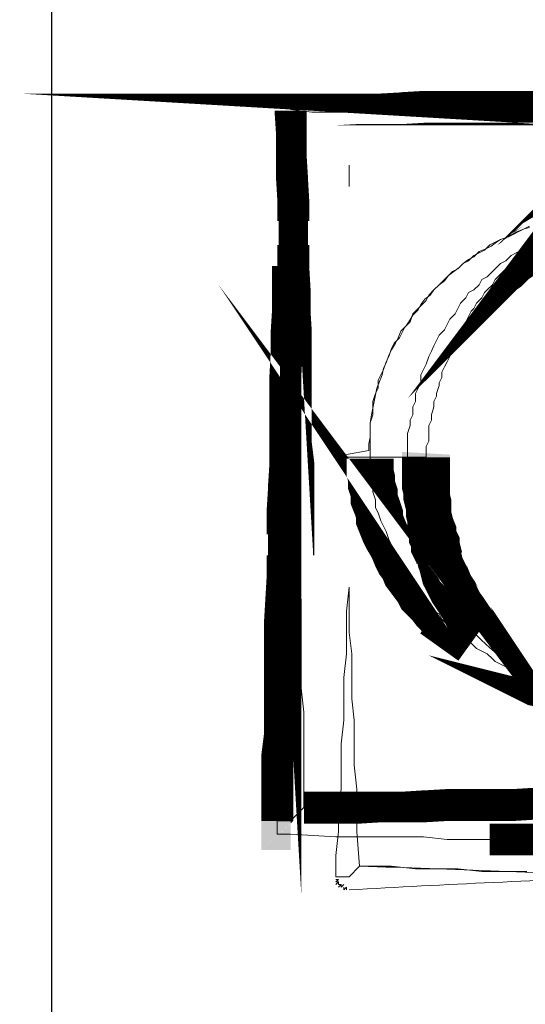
# Model space of a CAD drawing. Header units: millimetres. Extents: x -1194 to 5506, y 19372 to 25312.
# Tile 5 of 11: x 4364 to 4446, y 19744 to 19902. Entities that reach past the tile are written whole.
import ezdxf

# ---------------------------------------------------------------- set-up
doc = ezdxf.new("R2010")
doc.units = ezdxf.units.MM
doc.layers.add('PDF_A-TABELKA', color=7, linetype='Continuous')
doc.layers.add('SQ_TAB TEKST', color=8, linetype='Continuous', lineweight=0)

# ---------------------------------------------------------------- blocks, each defined once
blk = doc.blocks.new('tabelka')
at = {"layer": 'PDF_A-TABELKA', "lineweight": 25}
for points in [[(26628.50208058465, -28113.82220847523), (26628.50208058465, -27397.28164136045), (25541.97586470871, -27397.28164136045), (25541.97586470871, -28113.82220847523)], [(25541.97586470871, -27397.28164136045), (25541.97586470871, -28019.86922507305)], [(25599.09415145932, -27705.03838041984), (25599.09415145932, -27705.03838041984)]]:
    blk.add_lwpolyline(points, dxfattribs=at)
at = {"layer": 'PDF_A-TABELKA', "lineweight": 0}
for points, format in [([(25580.33889312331, -27648.98573334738, 5.115070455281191, 5.115070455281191, 0), (25580.33889312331, -27652.60890825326, 4.688814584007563, 4.688814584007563, 0), (25580.55202105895, -27656.0189552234, 5.115070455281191, 5.115070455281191, 0), (25580.55202105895, -27659.64213012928, 5.115070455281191, 5.115070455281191, 0), (25580.76514899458, -27663.26530503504, 5.115070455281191, 5.115070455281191, 0), (25580.76514899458, -27666.67535200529, 4.688814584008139, 4.688814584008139, 0), (25580.76514899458, -27670.5116548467, 5.115070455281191, 5.115070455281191, 0), (25580.76514899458, -27673.92170181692, 5.115070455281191, 5.115070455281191, 0), (25580.97827693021, -27677.54487672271, 5.115070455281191, 5.115070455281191, 0), (25580.97827693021, -27681.16805162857, 5.115070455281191, 5.115070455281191, 0), (25581.19140486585, -27684.57809859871, 5.115070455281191, 5.115070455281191, 0), (25581.19140486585, -27687.98814556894, 5.075571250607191, 5.075571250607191, 0), (25581.19140486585, -27691.82444841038, 5.115070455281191, 5.115070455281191, 0), (25581.19140486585, -27695.23449538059, 5.115070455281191, 5.115070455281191, 0), (25581.19140486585, -27699.07079822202, 5.115070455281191, 5.115070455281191, 0), (25581.19140486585, -27702.48084519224, 5.115070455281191, 5.115070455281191, 0), (25581.61766073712, -27705.8908921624, 5.115070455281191, 5.115070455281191, 0), (25581.61766073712, -27709.72719500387, 5.115070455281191, 5.115070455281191, 0), (25581.61766073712, -27713.13724197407, 5.115070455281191, 5.115070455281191, 0), (25581.61766073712, -27716.97354481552, 5.115070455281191, 5.115070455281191, 0), (25581.61766073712, -27720.38359178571, 4.688814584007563, 4.688814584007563, 0), (25581.61766073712, -27723.79363875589, 5.115070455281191, 5.115070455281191, 0), (25581.83078867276, -27727.41681366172, 5.115070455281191, 5.115070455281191, 0), (25582.04391660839, -27731.03998856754, 0, 0, 0), (25582.04391660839, -27734.45003553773, 0, 0, 0), (25582.04391660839, -27738.28633837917, 0, 0, 0), (25582.04391660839, -27741.69638534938, 0, 0, 0), (25582.25704454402, -27745.31956025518, 0, 0, 0), (25582.25704454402, -27748.94273516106, 0, 0, 0), (25582.47017247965, -27752.35278213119, 0, 0, 0), (25582.47017247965, -27755.97595703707, 0, 0, 0), (25582.47017247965, -27760.87789955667, 5.115070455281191, 5.115070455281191, 0), (25587.58524293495, -27760.87789955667, 5.115070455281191, 5.115070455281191, 0), (25590.99528990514, -27760.87789955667, 5.115070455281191, 5.115070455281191, 0), (25594.8315927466, -27760.87789955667, 4.688814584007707, 4.688814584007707, 0), (25598.24163971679, -27760.66477162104, 5.115070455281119, 5.115070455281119, 0), (25601.86481462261, -27760.66477162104, 5.115070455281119, 5.115070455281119, 0), (25605.48798952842, -27760.4516436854, 5.115070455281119, 5.115070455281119, 0), (25608.89803649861, -27760.4516436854, 5.115070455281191, 5.115070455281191, 0), (25612.30808346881, -27760.4516436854, 5.115070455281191, 5.115070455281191, 0), (25616.14438631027, -27760.4516436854, 5.115070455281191, 5.115070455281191, 0), (25619.55443328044, -27760.23851574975, 5.115070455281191, 5.115070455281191, 0), (25623.39073612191, -27760.02538781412, 5.115070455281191, 5.115070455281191, 0)], "xyseb"), ([(25623.39073612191, -27649.62511715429, 4.688814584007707, 4.688814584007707, 0), (25619.55443328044, -27649.62511715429, 5.115070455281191, 5.115070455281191, 0), (25616.14438631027, -27649.62511715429, 5.115070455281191, 5.115070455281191, 0), (25612.30808346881, -27649.62511715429, 5.115070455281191, 5.115070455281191, 0), (25608.89803649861, -27649.62511715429, 0, 0, 0), (25605.48798952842, -27649.41198921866, 0, 0, 0), (25601.86481462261, -27649.41198921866, 0, 0, 0), (25598.24163971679, -27649.19886128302, 0, 0, 0), (25594.8315927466, -27649.19886128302, 0, 0, 0), (25590.99528990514, -27649.19886128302, 0, 0, 0), (25587.58524293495, -27649.19886128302, 0, 0, 0), (25583.96206802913, -27648.98573334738, 0, 0, 0), (25580.33889312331, -27648.77260541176, 5.115070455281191, 5.115070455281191, 0), (25583.96206802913, -27648.77260541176, 5.115070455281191, 5.115070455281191, 0), (25587.58524293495, -27648.77260541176, 5.115070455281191, 5.115070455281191, 0), (25590.99528990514, -27648.77260541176, 4.688814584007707, 4.688814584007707, 0), (25594.8315927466, -27648.55947747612, 5.115070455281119, 5.115070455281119, 0), (25598.24163971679, -27648.55947747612, 5.115070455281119, 5.115070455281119, 0), (25601.86481462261, -27648.34634954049, 5.115070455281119, 5.115070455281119, 0), (25605.48798952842, -27648.34634954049, 5.115070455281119, 5.115070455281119, 0), (25608.89803649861, -27648.34634954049, 5.115070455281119, 5.115070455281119, 0), (25612.30808346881, -27648.34634954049, 5.083785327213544, 5.083785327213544, 0), (25616.14438631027, -27648.34634954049, 5.115070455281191, 5.115070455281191, 0), (25619.55443328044, -27648.34634954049, 5.115070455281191, 5.115070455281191, 0), (25623.39073612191, -27647.92009366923, 5.115070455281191, 5.115070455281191, 0)], "xyseb"), ([(25578.20761376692, -27763.00917891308, 5.115070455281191, 5.115070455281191, 0), (25578.20761376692, -27759.59913194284, 5.115070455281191, 5.115070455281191, 0), (25578.20761376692, -27755.97595703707, 5.115070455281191, 5.115070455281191, 0), (25578.20761376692, -27752.35278213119, 5.075571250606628, 5.075571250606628, 0), (25578.63386963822, -27748.94273516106, 5.115070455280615, 5.115070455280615, 0), (25578.63386963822, -27745.31956025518, 5.115070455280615, 5.115070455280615, 0), (25578.63386963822, -27741.69638534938, 5.115070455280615, 5.115070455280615, 0), (25578.63386963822, -27738.28633837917, 5.115070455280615, 5.115070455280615, 0), (25578.63386963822, -27734.45003553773, 5.115070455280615, 5.115070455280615, 0), (25578.63386963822, -27731.03998856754, 5.115070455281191, 5.115070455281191, 0), (25578.84699757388, -27727.41681366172, 5.115070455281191, 5.115070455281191, 0), (25579.06012550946, -27723.79363875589, 5.115070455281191, 5.115070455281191, 0), (25579.06012550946, -27720.38359178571, 4.688814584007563, 4.688814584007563, 0), (25579.06012550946, -27716.97354481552, 5.115070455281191, 5.115070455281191, 0), (25579.06012550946, -27713.13724197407, 5.115070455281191, 5.115070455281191, 0), (25579.27325344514, -27709.72719500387, 5.115070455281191, 5.115070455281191, 0), (25579.27325344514, -27705.8908921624, 4.688814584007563, 4.688814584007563, 0), (25579.48638138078, -27702.48084519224, 5.115070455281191, 5.115070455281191, 0), (25579.48638138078, -27699.07079822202, 5.115070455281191, 5.115070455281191, 0), (25579.48638138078, -27695.23449538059, 5.115070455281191, 5.115070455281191, 0), (25579.48638138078, -27691.82444841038, 5.115070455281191, 5.115070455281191, 0), (25579.69950931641, -27687.98814556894, 5.115070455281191, 5.115070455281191, 0), (25579.69950931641, -27684.57809859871, 5.115070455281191, 5.115070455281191, 0), (25579.912637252, -27681.16805162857, 5.115070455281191, 5.115070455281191, 0), (25579.912637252, -27677.54487672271, 5.115070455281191, 5.115070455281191, 0), (25579.912637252, -27673.92170181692, 0, 0, 0), (25579.912637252, -27670.5116548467, 0, 0, 0), (25579.912637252, -27666.67535200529, 0, 0, 0), (25579.912637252, -27663.26530503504, 0, 0, 0), (25580.33889312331, -27659.64213012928, 0, 0, 0), (25580.33889312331, -27656.0189552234, 0, 0, 0), (25580.33889312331, -27652.60890825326, 0, 0, 0), (25580.33889312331, -27649.19886128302, 0, 0, 0)], "xyseb"), ([(25622.53822437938, -27668.59350342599, 7.815724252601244, 7.815724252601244, 0), (25621.89884057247, -27669.01975929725, 7.815724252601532, 7.815724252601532, 0), (25621.04632882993, -27669.44601516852, 7.625096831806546, 7.625096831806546, 0), (25619.98068915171, -27670.08539897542, 7.625096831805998, 7.625096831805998, 0), (25619.34130534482, -27670.72478278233, 7.243841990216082, 7.243841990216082, 0), (25618.48879360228, -27671.36416658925, 7.43446941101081, 7.43446941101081, 0), (25617.84940979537, -27671.79042246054, 7.246349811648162, 7.246349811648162, 0), (25617.21002598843, -27672.42980626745, 7.43446941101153, 7.43446941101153, 0), (25616.57064218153, -27672.85606213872, 7.246349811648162, 7.246349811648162, 0), (25615.71813043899, -27673.7085738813, 7.672605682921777, 7.672605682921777, 0), (25615.07874663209, -27674.13482975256, 7.246349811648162, 7.246349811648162, 0), (25614.43936282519, -27674.77421355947, 0, 0, 0), (25613.79997901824, -27675.626725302, 0, 0, 0), (25613.16059521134, -27676.26610910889, 0, 0, 0), (25612.52121140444, -27676.90549291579, 0, 0, 0), (25611.88182759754, -27677.54487672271, 0, 0, 0), (25611.45557172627, -27678.39738846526, 0, 0, 0), (25611.029315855, -27679.03677227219, 0, 0, 0), (25610.38993204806, -27679.88928401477, 0, 0, 0), (25609.96367617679, -27680.52866782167, 0, 0, 0), (25609.53742030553, -27681.3811795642, 0, 0, 0), (25608.89803649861, -27682.23369130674, 0, 0, 0), (25608.47178062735, -27682.65994717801, 0, 0, 0), (25608.04552475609, -27683.51245892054, 0, 0, 0), (25607.61926888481, -27684.36497066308, 0, 0, 0), (25607.1930130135, -27685.21748240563, 0, 0, 0), (25606.76675714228, -27685.85686621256, 0, 0, 0), (25606.34050127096, -27686.70937795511, 0, 0, 0), (25605.91424539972, -27687.56188969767, 0, 0, 0), (25605.70111746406, -27688.41440144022, 0, 0, 0), (25605.48798952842, -27689.26691318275, 0, 0, 0), (25605.06173365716, -27690.11942492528, 0, 0, 0), (25604.84860572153, -27690.75880873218, 0, 0, 0), (25604.42234985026, -27691.61132047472, 0, 0, 0), (25604.42234985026, -27692.46383221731, 0, 0, 0), (25603.99609397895, -27693.31634395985, 0, 0, 0), (25603.78296604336, -27694.16885570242, 0, 0, 0), (25603.56983810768, -27695.02136744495, 0, 0, 0), (25603.35671017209, -27695.66075125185, 0, 0, 0), (25603.14358223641, -27696.72639093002, 0, 0, 0), (25603.14358223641, -27697.57890267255, 0, 0, 0), (25602.93045430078, -27698.43141441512, 0, 0, 0), (25602.71732636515, -27699.28392615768, 0, 0, 0), (25602.5041984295, -27700.13643790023, 0, 0, 0), (25602.5041984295, -27701.20207757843, 0, 0, 0), (25602.29107049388, -27702.05458932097, 0, 0, 0), (25602.29107049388, -27702.9071010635, 0, 0, 0), (25598.45476765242, -27702.9071010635, 0, 0, 0)], "xyseb"), ([(25636.6046681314, -27744.68017644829, -0.4142135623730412), (25599.09415145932, -27705.03838041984), (25599.09415145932, -27704.1858686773), (25599.09415145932, -27702.9071010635), (25599.09415145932, -27702.05458932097), (25599.09415145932, -27700.77582170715), (25599.52040733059, -27699.49705409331), (25599.52040733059, -27698.64454235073), (25599.94666320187, -27697.79203060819), (25599.94666320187, -27696.51326299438), (25600.37291907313, -27695.66075125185), (25600.37291907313, -27694.38198363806), (25600.79917494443, -27693.52947189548), (25601.22543081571, -27692.67696015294), (25601.22543081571, -27691.39819253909), (25601.65168668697, -27690.54568079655), (25602.07794255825, -27689.69316905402), (25602.5041984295, -27688.41440144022), (25602.93045430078, -27687.56188969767), (25603.35671017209, -27686.70937795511), (25603.78296604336, -27685.85686621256), (25604.20922191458, -27685.00435447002), (25605.06173365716, -27684.15184272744), (25605.48798952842, -27683.2993309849), (25605.91424539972, -27682.44681924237), (25606.76675714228, -27681.59430749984), (25607.1930130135, -27680.74179575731), (25607.61926888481, -27679.88928401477), (25608.47178062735, -27679.03677227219), (25608.89803649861, -27678.18426052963), (25609.7505482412, -27677.75800465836), (25610.60305998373, -27676.90549291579), (25611.029315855, -27676.05298117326), (25611.88182759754, -27675.626725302), (25612.73433934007, -27674.77421355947), (25613.5868510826, -27673.92170181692), (25614.01310695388, -27673.49544594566), (25614.86561869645, -27673.06919007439), (25615.71813043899, -27672.21667833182), (25616.57064218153, -27671.79042246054), (25617.42315392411, -27671.36416658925), (25618.27566566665, -27670.5116548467)], "xyb"), ([(25602.07794255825, -27704.61212454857, 7.672605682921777, 7.672605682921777, 0), (25602.07794255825, -27705.67776422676, 7.672605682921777, 7.672605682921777, 0), (25602.07794255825, -27706.53027596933, 7.672605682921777, 7.672605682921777, 0), (25602.07794255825, -27707.59591564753, 7.672605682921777, 7.672605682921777, 0), (25602.07794255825, -27708.44842739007, 7.672605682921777, 7.672605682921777, 0), (25602.07794255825, -27709.3009391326, 7.672605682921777, 7.672605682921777, 0), (25602.07794255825, -27710.15345087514, 7.246349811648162, 7.246349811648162, 0), (25602.29107049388, -27711.00596261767, 7.672605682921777, 7.672605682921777, 0), (25602.29107049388, -27711.85847436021, 7.246349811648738, 7.246349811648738, 0), (25602.5041984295, -27712.71098610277, 7.246349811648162, 7.246349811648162, 0), (25602.5041984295, -27713.77662578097, 7.243841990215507, 7.243841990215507, 0), (25602.71732636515, -27714.62913752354, 7.246349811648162, 7.246349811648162, 0), (25602.71732636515, -27715.48164926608, 7.625096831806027, 7.625096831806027, 0), (25603.14358223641, -27716.54728894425, 7.625096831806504, 7.625096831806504, 0), (25603.14358223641, -27717.39980068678, 7.625096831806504, 7.625096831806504, 0), (25603.56983810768, -27718.25231242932, 7.815724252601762, 7.815724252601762, 0), (25603.56983810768, -27719.10482417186, 7.625096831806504, 7.625096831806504, 0), (25603.99609397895, -27719.95733591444, 7.535210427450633, 7.535210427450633, 0), (25604.20922191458, -27720.80984765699, 7.243841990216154, 7.243841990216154, 0), (25604.42234985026, -27721.66235939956, 7.053214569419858, 7.053214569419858, 0), (25604.84860572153, -27722.51487114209, 7.535210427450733, 7.535210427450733, 0), (25605.06173365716, -27723.36738288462, 7.625096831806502, 7.625096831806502, 0), (25605.48798952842, -27724.43302256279, 7.233802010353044, 7.233802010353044, 0), (25605.91424539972, -27725.07240636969, 7.625096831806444, 7.625096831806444, 0), (25606.34050127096, -27725.92491811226, 7.625096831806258, 7.625096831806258, 0), (25606.76675714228, -27726.77742985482, 7.434469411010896, 7.434469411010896, 0), (25607.1930130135, -27727.41681366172, 7.246349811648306, 7.246349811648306, 0), (25607.61926888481, -27728.26932540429, 7.243841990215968, 7.243841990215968, 0), (25608.25865269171, -27729.12183714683, 7.246349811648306, 7.246349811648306, 0), (25608.68490856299, -27729.76122095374, 7.672605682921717, 7.672605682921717, 0), (25609.11116443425, -27730.61373269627, 7.672605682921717, 7.672605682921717, 0), (25609.7505482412, -27731.4662444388, 7.672605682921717, 7.672605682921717, 0), (25610.17680411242, -27732.10562824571, 0, 0, 0), (25610.81618791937, -27732.95813998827, 0, 0, 0), (25611.45557172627, -27733.59752379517, 0, 0, 0), (25612.09495553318, -27734.45003553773, 0, 0, 0), (25612.73433934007, -27735.08941934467, 0, 0, 0), (25613.5868510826, -27735.51567521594, 0, 0, 0), (25614.01310695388, -27736.36818695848, 0, 0, 0), (25614.86561869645, -27737.00757076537, 0, 0, 0), (25615.50500250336, -27737.43382663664, 0, 0, 0), (25616.3575142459, -27738.28633837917, 0, 0, 0), (25616.9968980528, -27738.71259425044, 0, 0, 0), (25617.84940979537, -27739.35197805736, 0, 0, 0), (25618.7019215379, -27739.77823392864, 0, 0, 0), (25619.76756121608, -27740.20448979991, 0, 0, 0), (25620.40694502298, -27740.84387360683, 0, 0, 0), (25621.25945676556, -27741.27012947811, 0, 0, 0), (25622.11196850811, -27741.69638534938, 0, 0, 0)], "xyseb"), ([(25636.17841226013, -27771.96055220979, 0.006241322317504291), (25589.7165222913, -27774.09183156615, -0.006241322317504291), (25636.17841226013, -27771.96055220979, 0.001087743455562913), (25591.42154577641, -27770.25552872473), (25590.99528990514, -27764.71420239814), (25590.99528990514, -27761.30415542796), (25590.99528990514, -27757.89410845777), (25590.56903403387, -27754.0578056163), (25590.56903403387, -27750.64775864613), (25590.56903403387, -27746.81145580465), (25590.14277816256, -27743.40140883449), (25590.14277816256, -27739.99136186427), (25590.14277816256, -27736.15505902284), (25589.7165222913, -27732.74501205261), (25589.7165222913, -27729.33496508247), (25589.7165222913, -27725.49866224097), (25589.29026642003, -27729.33496508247), (25589.29026642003, -27732.74501205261), (25589.29026642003, -27736.15505902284), (25588.86401054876, -27739.99136186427), (25588.86401054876, -27743.40140883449), (25588.86401054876, -27746.81145580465), (25588.43775467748, -27750.64775864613), (25588.43775467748, -27754.0578056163), (25588.43775467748, -27757.89410845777), (25588.01149880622, -27761.30415542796), (25588.01149880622, -27764.71420239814), (25587.58524293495, -27768.55050523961), (25587.58524293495, -27771.96055220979), (25588.01149880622, -27771.96055220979), (25587.58524293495, -27771.96055220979), (25589.7165222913, -27771.96055220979), (25591.42154577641, -27770.25552872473), (25596.53661623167, -27770.25552872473), (25600.37291907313, -27770.681784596), (25603.78296604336, -27770.681784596), (25607.1930130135, -27770.681784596), (25611.029315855, -27771.10804046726), (25614.43936282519, -27771.10804046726), (25618.27566566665, -27771.10804046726)], "xyb"), ([(25622.11196850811, -27741.69638534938, 7.233802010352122, 7.233802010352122, 0), (25621.25945676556, -27741.27012947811, 7.243841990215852, 7.243841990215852, 0), (25620.1938170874, -27741.05700154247, 7.535210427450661, 7.535210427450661, 0), (25619.34130534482, -27740.6307456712, 0, 0, 0), (25618.48879360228, -27740.41761773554, 0, 0, 0), (25617.6362818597, -27739.77823392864, 0, 0, 0), (25616.78377011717, -27739.35197805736, 0, 0, 0), (25615.93125837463, -27738.92572218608, 0, 0, 0), (25615.07874663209, -27738.49946631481, 0, 0, 0), (25614.22623488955, -27738.07321044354, 0, 0, 0), (25613.37372314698, -27737.22069870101, 0, 0, 0), (25612.52121140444, -27736.79444282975, 0, 0, 0), (25611.66869966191, -27736.36818695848, 0, 0, 0), (25611.029315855, -27735.72880315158, 0, 0, 0), (25610.17680411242, -27735.30254728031, 0, 0, 0), (25609.11116443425, -27734.45003553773, 0, 0, 0), (25608.47178062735, -27734.02377966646, 0, 0, 0), (25607.61926888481, -27733.38439585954, 0, 0, 0), (25606.97988507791, -27732.74501205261, 0, 0, 0)], "xyseb"), ([(25623.39073612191, -27766.20609794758, 5.115070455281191, 5.115070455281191, 0), (25619.55443328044, -27765.99297001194, 5.115070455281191, 5.115070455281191, 0), (25616.14438631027, -27765.99297001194, 5.115070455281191, 5.115070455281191, 0), (25612.30808346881, -27765.99297001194, 0, 0, 0), (25608.89803649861, -27765.99297001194, 0, 0, 0), (25605.48798952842, -27765.99297001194, 0, 0, 0), (25601.86481462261, -27765.56671414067, 0, 0, 0), (25598.24163971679, -27765.56671414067, 0, 0, 0), (25594.8315927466, -27765.56671414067, 0, 0, 0), (25590.99528990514, -27765.56671414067, 0, 0, 0), (25587.58524293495, -27765.56671414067, 0, 0, 0), (25580.33889312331, -27765.35358620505, 0, 0, 0)], "xyseb")]:
    blk.add_lwpolyline(points, format=format, dxfattribs=at)
for points in [[(25619.55443328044, -27649.62511715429), (25616.14438631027, -27649.62511715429), (25612.30808346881, -27649.62511715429), (25608.89803649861, -27649.62511715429), (25605.48798952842, -27649.19886128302), (25601.65168668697, -27649.19886128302), (25598.24163971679, -27649.19886128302), (25594.8315927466, -27649.19886128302), (25590.99528990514, -27649.19886128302), (25587.58524293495, -27649.19886128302), (25583.7489400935, -27649.19886128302), (25580.33889312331, -27648.77260541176), (25583.7489400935, -27648.77260541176), (25587.58524293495, -27648.77260541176), (25590.99528990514, -27648.77260541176), (25594.8315927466, -27648.77260541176), (25598.24163971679, -27648.77260541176), (25601.65168668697, -27648.34634954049), (25605.48798952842, -27648.34634954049), (25608.89803649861, -27648.34634954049), (25612.30808346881, -27648.34634954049), (25616.14438631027, -27648.34634954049), (25619.55443328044, -27648.34634954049)], [(25589.7165222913, -27661.13402567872), (25589.7165222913, -27657.72397870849), (25589.7165222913, -27661.13402567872)], [(25589.7165222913, -27661.13402567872), (25589.7165222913, -27657.72397870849), (25589.7165222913, -27661.13402567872)], [(25589.29026642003, -27704.1858686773), (25592.91344132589, -27703.54648487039), (25592.91344132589, -27702.48084519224), (25593.12656926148, -27701.41520551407), (25593.12656926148, -27700.13643790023), (25593.12656926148, -27699.07079822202), (25593.33969719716, -27697.79203060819), (25593.55282513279, -27696.72639093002), (25593.76595306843, -27695.66075125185), (25593.97908100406, -27694.59511157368), (25594.19220893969, -27693.52947189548), (25594.61846481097, -27692.46383221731), (25595.04472068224, -27691.39819253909), (25595.25784861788, -27690.33255286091), (25595.68410448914, -27689.48004111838), (25596.11036036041, -27688.20127350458), (25596.53661623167, -27687.34876176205), (25597.17600003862, -27686.28312208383), (25597.60225590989, -27685.43061034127), (25598.02851178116, -27684.36497066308), (25598.88102352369, -27683.51245892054), (25599.30727939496, -27682.87307511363), (25599.94666320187, -27681.80743543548), (25600.79917494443, -27680.95492369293), (25601.22543081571, -27680.1024119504), (25601.86481462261, -27679.24990020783), (25602.71732636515, -27678.61051640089), (25603.35671017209, -27677.75800465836), (25604.20922191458, -27676.90549291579), (25605.06173365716, -27676.26610910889), (25605.70111746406, -27675.41359736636), (25606.5536292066, -27674.77421355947), (25607.40614094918, -27674.13482975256), (25608.04552475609, -27673.49544594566), (25608.89803649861, -27672.85606213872), (25609.7505482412, -27672.42980626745), (25610.60305998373, -27671.5772945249), (25611.66869966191, -27671.15103865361), (25612.52121140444, -27670.72478278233), (25613.37372314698, -27670.08539897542), (25614.01310695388, -27669.65914310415), (25615.29187456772, -27669.23288723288), (25615.93125837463, -27668.80663136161), (25616.78377011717, -27668.38037549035), (25617.84940979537, -27667.95411961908), (25618.7019215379, -27667.74099168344)], [(25618.7019215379, -27671.36416658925), (25617.84940979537, -27671.79042246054), (25616.9968980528, -27672.21667833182), (25616.57064218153, -27673.06919007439), (25615.71813043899, -27673.49544594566), (25614.86561869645, -27674.34795768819), (25614.43936282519, -27674.77421355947), (25613.5868510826, -27675.626725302), (25613.16059521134, -27676.05298117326), (25612.73433934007, -27676.90549291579), (25611.88182759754, -27677.75800465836), (25611.45557172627, -27678.18426052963), (25611.029315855, -27679.03677227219), (25610.17680411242, -27679.88928401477), (25609.7505482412, -27680.74179575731), (25609.32429236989, -27681.16805162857), (25608.89803649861, -27682.0205633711), (25608.47178062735, -27682.87307511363), (25608.04552475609, -27683.72558685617), (25607.61926888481, -27684.57809859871), (25607.1930130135, -27685.00435447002), (25606.76675714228, -27685.85686621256), (25606.34050127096, -27686.70937795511), (25605.91424539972, -27687.56188969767), (25605.91424539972, -27688.41440144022), (25605.48798952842, -27689.26691318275), (25605.06173365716, -27690.11942492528), (25604.63547778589, -27690.97193666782), (25604.63547778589, -27691.82444841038), (25604.20922191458, -27692.67696015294), (25604.20922191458, -27693.10321602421), (25603.78296604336, -27694.38198363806), (25603.78296604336, -27694.80823950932), (25603.35671017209, -27695.66075125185), (25603.35671017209, -27696.51326299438), (25602.93045430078, -27697.79203060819), (25602.93045430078, -27698.64454235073), (25602.5041984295, -27699.49705409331), (25602.5041984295, -27700.34956583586), (25602.5041984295, -27701.20207757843), (25602.5041984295, -27702.05458932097), (25602.07794255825, -27702.9071010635), (25602.07794255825, -27703.75961280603), (25602.07794255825, -27704.61212454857), (25597.38912797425, -27704.61212454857), (25593.12656926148, -27704.61212454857), (25593.12656926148, -27703.75961280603), (25593.12656926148, -27702.48084519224), (25593.12656926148, -27701.20207757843), (25593.12656926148, -27700.34956583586), (25593.12656926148, -27699.07079822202), (25593.55282513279, -27697.79203060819), (25593.55282513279, -27696.93951886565), (25593.55282513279, -27695.66075125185), (25593.97908100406, -27694.38198363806), (25594.40533687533, -27693.52947189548), (25594.40533687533, -27692.25070428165), (25594.8315927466, -27691.39819253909), (25595.25784861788, -27690.54568079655), (25595.68410448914, -27689.26691318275), (25596.11036036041, -27688.41440144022), (25596.53661623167, -27687.13563382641), (25596.96287210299, -27686.28312208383), (25597.81538384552, -27685.43061034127), (25598.24163971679, -27684.57809859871), (25598.66789558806, -27683.72558685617), (25599.52040733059, -27682.87307511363), (25599.94666320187, -27681.59430749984), (25600.79917494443, -27680.74179575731), (25601.22543081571, -27680.31553988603), (25602.07794255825, -27679.46302814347), (25602.5041984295, -27678.61051640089), (25603.35671017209, -27677.75800465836), (25604.20922191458, -27676.90549291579), (25605.06173365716, -27676.05298117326), (25605.48798952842, -27675.626725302), (25606.34050127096, -27674.77421355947), (25607.1930130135, -27674.34795768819), (25608.04552475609, -27673.49544594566), (25608.89803649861, -27673.06919007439), (25609.7505482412, -27672.21667833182), (25610.60305998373, -27671.79042246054), (25611.45557172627, -27671.36416658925), (25612.30808346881, -27670.5116548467), (25613.16059521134, -27670.08539897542), (25614.01310695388, -27669.65914310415), (25615.29187456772, -27669.23288723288), (25616.14438631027, -27668.80663136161), (25616.9968980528, -27668.38037549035), (25617.84940979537, -27667.95411961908), (25618.7019215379, -27667.52786374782)], [(25596.96287210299, -27704.61212454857), (25589.29026642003, -27704.61212454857), (25596.96287210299, -27704.61212454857)], [(25618.7019215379, -27740.41761773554), (25617.84940979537, -27739.99136186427), (25616.57064218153, -27739.56510599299), (25615.71813043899, -27738.71259425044), (25614.86561869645, -27738.28633837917), (25614.01310695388, -27737.8600825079), (25613.16059521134, -27737.43382663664), (25612.73433934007, -27737.00757076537), (25611.88182759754, -27736.15505902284), (25611.029315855, -27735.72880315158), (25610.17680411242, -27735.30254728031), (25609.32429236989, -27734.45003553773), (25608.47178062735, -27734.02377966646), (25607.61926888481, -27733.1712679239), (25606.76675714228, -27732.74501205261), (25606.34050127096, -27731.89250031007), (25605.48798952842, -27731.4662444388), (25604.63547778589, -27730.61373269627), (25604.20922191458, -27729.76122095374), (25603.35671017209, -27729.33496508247), (25602.5041984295, -27728.48245333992), (25602.07794255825, -27727.62994159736), (25601.22543081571, -27726.77742985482), (25600.79917494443, -27725.92491811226), (25599.94666320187, -27725.07240636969), (25599.52040733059, -27724.21989462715), (25599.09415145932, -27723.36738288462), (25598.24163971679, -27722.51487114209), (25597.81538384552, -27721.66235939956), (25597.38912797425, -27720.80984765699), (25596.96287210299, -27719.53108004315), (25596.53661623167, -27718.67856830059), (25596.11036036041, -27717.82605655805), (25595.68410448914, -27716.54728894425), (25595.25784861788, -27715.69477720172), (25594.8315927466, -27714.84226545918), (25594.40533687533, -27713.56349784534), (25593.97908100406, -27712.71098610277), (25593.97908100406, -27711.43221848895), (25593.55282513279, -27710.15345087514), (25593.55282513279, -27709.3009391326), (25593.12656926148, -27708.02217151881), (25593.12656926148, -27707.16965977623), (25593.12656926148, -27704.61212454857), (25592.70031339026, -27704.61212454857), (25593.12656926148, -27704.61212454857), (25597.38912797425, -27704.61212454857), (25602.07794255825, -27704.61212454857), (25602.07794255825, -27705.46463629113), (25602.07794255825, -27706.74340390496), (25602.07794255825, -27707.59591564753), (25602.07794255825, -27708.44842739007), (25602.07794255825, -27709.3009391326), (25602.07794255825, -27710.15345087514), (25602.07794255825, -27711.00596261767), (25602.5041984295, -27711.85847436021), (25602.5041984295, -27712.71098610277), (25602.5041984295, -27713.56349784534), (25602.5041984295, -27714.84226545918), (25602.93045430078, -27715.69477720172), (25602.93045430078, -27716.54728894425), (25603.35671017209, -27717.39980068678), (25603.35671017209, -27718.25231242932), (25603.78296604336, -27719.10482417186), (25603.78296604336, -27719.95733591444), (25604.20922191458, -27720.80984765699), (25604.63547778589, -27721.66235939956), (25604.63547778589, -27722.51487114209), (25605.06173365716, -27723.36738288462), (25605.48798952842, -27724.21989462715), (25605.91424539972, -27725.07240636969), (25606.34050127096, -27725.92491811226), (25606.76675714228, -27726.77742985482), (25607.1930130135, -27727.62994159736), (25607.61926888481, -27728.48245333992), (25608.04552475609, -27729.33496508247), (25608.47178062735, -27729.76122095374), (25609.32429236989, -27730.61373269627), (25609.7505482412, -27731.4662444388), (25610.17680411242, -27732.31875618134), (25611.029315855, -27732.74501205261), (25611.45557172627, -27733.59752379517), (25612.30808346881, -27734.45003553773), (25612.73433934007, -27734.876291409), (25613.5868510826, -27735.72880315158), (25614.01310695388, -27736.15505902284), (25614.86561869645, -27737.00757076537), (25615.71813043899, -27737.43382663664), (25616.57064218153, -27738.28633837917), (25616.9968980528, -27738.71259425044), (25617.84940979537, -27739.13885012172), (25618.7019215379, -27739.56510599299)], [(25619.55443328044, -27765.99297001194), (25616.14438631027, -27765.99297001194), (25612.30808346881, -27765.99297001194), (25608.89803649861, -27765.99297001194), (25605.48798952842, -27765.99297001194), (25601.65168668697, -27765.56671414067), (25598.24163971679, -27765.56671414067), (25594.8315927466, -27765.56671414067), (25590.99528990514, -27765.56671414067), (25587.58524293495, -27765.56671414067), (25580.33889312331, -27765.14045826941), (25578.20761376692, -27765.14045826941), (25578.20761376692, -27763.00917891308), (25580.33889312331, -27763.00917891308), (25582.47017247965, -27760.87789955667), (25587.58524293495, -27760.87789955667), (25590.99528990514, -27760.87789955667), (25594.8315927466, -27760.87789955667), (25598.24163971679, -27760.4516436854), (25601.65168668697, -27760.4516436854), (25605.48798952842, -27760.4516436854), (25608.89803649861, -27760.4516436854), (25612.30808346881, -27760.4516436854), (25616.14438631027, -27760.4516436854), (25619.55443328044, -27760.4516436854)], [(25589.29026642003, -27774.09183156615), (25589.29026642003, -27773.66557569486), (25589.29026642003, -27774.09183156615)], [(25589.29026642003, -27774.09183156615), (25589.29026642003, -27773.66557569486), (25589.29026642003, -27774.09183156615)]]:
    blk.add_lwpolyline(points, dxfattribs=at)
for points in [[(25580.33889312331, -27763.00917891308), (25578.20761376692, -27763.00917891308), (25578.20761376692, -27759.59913194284), (25578.20761376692, -27755.76282910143), (25578.20761376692, -27752.35278213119), (25578.63386963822, -27748.94273516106), (25578.63386963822, -27745.53268819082), (25578.63386963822, -27741.69638534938), (25578.63386963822, -27738.28633837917), (25578.63386963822, -27734.45003553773), (25578.63386963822, -27731.03998856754), (25579.06012550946, -27727.62994159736), (25579.06012550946, -27723.79363875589), (25579.06012550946, -27720.38359178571), (25579.06012550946, -27716.97354481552), (25579.06012550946, -27713.13724197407), (25579.48638138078, -27709.72719500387), (25579.48638138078, -27705.8908921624), (25579.48638138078, -27702.48084519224), (25579.48638138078, -27699.07079822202), (25579.48638138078, -27695.23449538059), (25579.48638138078, -27691.82444841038), (25579.48638138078, -27687.98814556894), (25579.48638138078, -27684.57809859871), (25579.912637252, -27681.16805162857), (25579.912637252, -27677.33174878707), (25579.912637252, -27673.92170181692), (25579.912637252, -27670.5116548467), (25579.912637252, -27666.67535200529), (25579.912637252, -27663.26530503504), (25580.33889312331, -27659.42900219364), (25580.33889312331, -27656.0189552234), (25580.33889312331, -27652.60890825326), (25580.33889312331, -27649.19886128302), (25580.33889312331, -27652.60890825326), (25580.76514899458, -27656.0189552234), (25580.76514899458, -27659.42900219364), (25580.76514899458, -27663.26530503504), (25580.76514899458, -27666.67535200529), (25580.76514899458, -27670.5116548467), (25580.76514899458, -27673.92170181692), (25580.76514899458, -27677.33174878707), (25580.76514899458, -27681.16805162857), (25581.19140486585, -27684.57809859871), (25581.19140486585, -27687.98814556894), (25581.19140486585, -27691.82444841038), (25581.19140486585, -27695.23449538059), (25581.19140486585, -27699.07079822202), (25581.19140486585, -27702.48084519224), (25581.61766073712, -27705.8908921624), (25581.61766073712, -27709.72719500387), (25581.61766073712, -27713.13724197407), (25581.61766073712, -27716.97354481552), (25581.61766073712, -27720.38359178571), (25581.61766073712, -27723.79363875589), (25582.04391660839, -27727.62994159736), (25582.04391660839, -27731.03998856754), (25582.04391660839, -27734.45003553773), (25582.04391660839, -27738.28633837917), (25582.04391660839, -27741.69638534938), (25582.47017247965, -27745.53268819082), (25582.47017247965, -27748.94273516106), (25582.47017247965, -27752.35278213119), (25582.47017247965, -27755.76282910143), (25582.47017247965, -27760.87789955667)], [(25589.7165222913, -27771.96055220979), (25587.58524293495, -27771.96055220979), (25587.58524293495, -27768.55050523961), (25588.01149880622, -27764.71420239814), (25588.01149880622, -27761.30415542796), (25588.43775467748, -27757.89410845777), (25588.43775467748, -27754.0578056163), (25588.43775467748, -27750.64775864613), (25588.86401054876, -27746.81145580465), (25588.86401054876, -27743.40140883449), (25588.86401054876, -27739.99136186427), (25589.29026642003, -27736.15505902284), (25589.29026642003, -27732.74501205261), (25589.29026642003, -27729.33496508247), (25589.7165222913, -27725.49866224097), (25589.7165222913, -27729.33496508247), (25589.7165222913, -27732.74501205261), (25590.14277816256, -27736.15505902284), (25590.14277816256, -27739.99136186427), (25590.14277816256, -27743.40140883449), (25590.56903403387, -27746.81145580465), (25590.56903403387, -27750.64775864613), (25590.56903403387, -27754.0578056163), (25590.99528990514, -27757.89410845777), (25590.99528990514, -27761.30415542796), (25590.99528990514, -27764.71420239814), (25591.42154577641, -27770.25552872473)], [(25588.01149880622, -27772.38680808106), (25587.58524293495, -27772.38680808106), (25588.01149880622, -27772.38680808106), (25587.58524293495, -27772.81306395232), (25588.01149880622, -27772.81306395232), (25587.58524293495, -27772.81306395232), (25588.01149880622, -27772.38680808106), (25587.58524293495, -27772.38680808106)], [(25587.58524293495, -27773.23931982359), (25588.01149880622, -27772.81306395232), (25588.01149880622, -27773.23931982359), (25588.43775467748, -27773.23931982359), (25588.01149880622, -27773.23931982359), (25588.01149880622, -27772.81306395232)], [(25588.01149880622, -27773.66557569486), (25588.43775467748, -27773.23931982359), (25588.43775467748, -27773.66557569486), (25588.86401054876, -27773.23931982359), (25588.43775467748, -27773.66557569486), (25588.43775467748, -27773.23931982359)], [(25588.86401054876, -27773.66557569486), (25588.86401054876, -27774.09183156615), (25589.29026642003, -27773.66557569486), (25588.86401054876, -27774.09183156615)]]:
    blk.add_lwpolyline(points, close=True, dxfattribs=at)
at = {"layer": 'PDF_A-TABELKA', "lineweight": 0, "const_width": 7.535210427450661}
blk.add_lwpolyline([(25604.20922191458, -27735.08941934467), (25606.34050127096, -27732.10562824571), (25605.48798952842, -27731.25311650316), (25604.63547778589, -27730.61373269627), (25603.99609397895, -27729.76122095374), (25603.35671017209, -27729.12183714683), (25602.71732636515, -27728.26932540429), (25602.07794255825, -27727.62994159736), (25601.22543081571, -27726.77742985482), (25600.79917494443, -27725.92491811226), (25600.15979113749, -27725.07240636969), (25599.52040733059, -27724.21989462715), (25598.88102352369, -27723.36738288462), (25598.45476765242, -27722.30174320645), (25597.81538384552, -27721.44923146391), (25597.38912797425, -27720.59671972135), (25596.96287210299, -27719.53108004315), (25596.53661623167, -27718.67856830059), (25595.89723242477, -27717.61292862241), (25595.4709765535, -27716.76041687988), (25595.04472068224, -27715.69477720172), (25594.61846481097, -27714.62913752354), (25594.61846481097, -27713.77662578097), (25594.19220893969, -27712.49785816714), (25593.76595306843, -27711.43221848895), (25593.76595306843, -27710.36657881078), (25593.33969719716, -27709.08781119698), (25593.33969719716, -27708.02217151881), (25593.12656926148, -27707.16965977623), (25593.12656926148, -27704.8252524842)], dxfattribs=at)
at = {"layer": 'PDF_A-TABELKA', "transparency": 33554559}
for points in [[(25605.91424539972, -27704.1858686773), (25598.24163971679, -27703.75961280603), (25605.91424539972, -27705.03838041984)], [(25598.24163971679, -27703.75961280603), (25605.91424539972, -27705.03838041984), (25598.24163971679, -27704.61212454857)], [(25575.65007853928, -27767.69799349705), (25575.65007853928, -27763.00917891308), (25580.76514899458, -27763.00917891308)], [(25580.33889312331, -27763.43543478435), (25580.33889312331, -27767.69799349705), (25575.65007853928, -27767.69799349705)], [(25580.33889312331, -27763.43543478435), (25580.76514899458, -27763.00917891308), (25580.33889312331, -27763.00917891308)]]:
    blk.add_solid(points, dxfattribs=at)

msp = doc.modelspace()

# ---------------------------------------------------------------- block references
at = {"layer": 'SQ_TAB TEKST', "lineweight": 35}
msp.add_blockref('tabelka', (-21172.40626368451, 47536.0238129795), dxfattribs=at)

doc.saveas('drawing.dxf')
